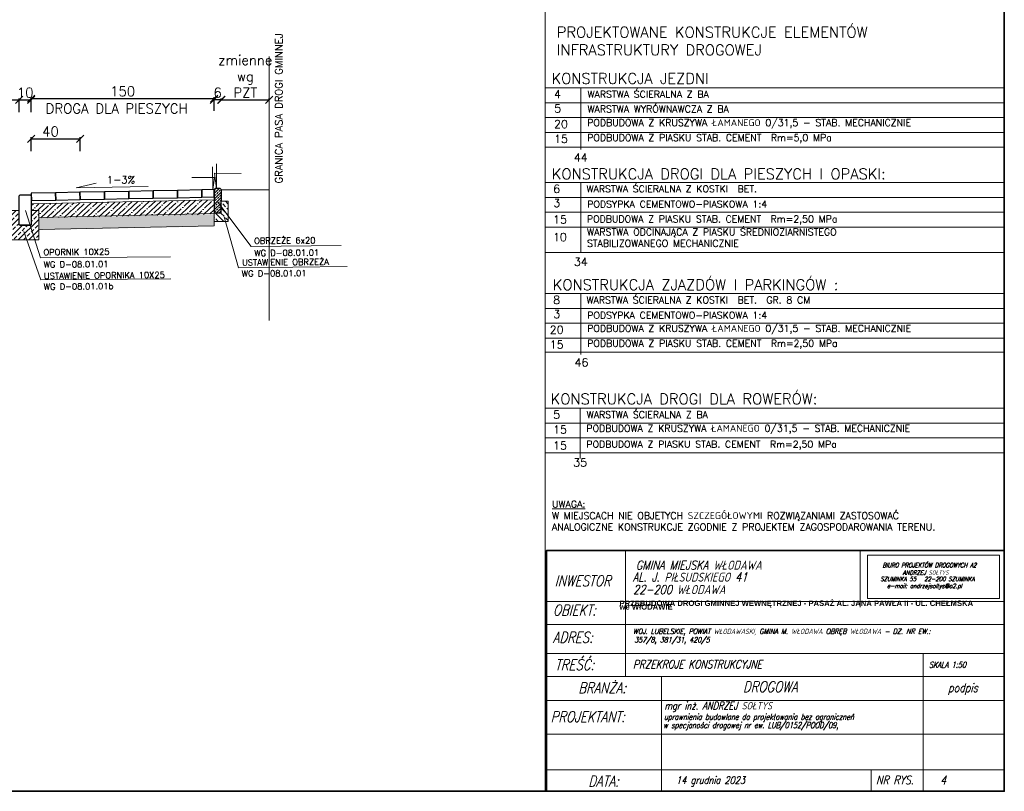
# Model space of a CAD drawing. Header units: metres. Extents: x 8462340 to 8469377, y 5710371 to 5712927.
# Tile 16 of 31: x 8466313 to 8467121, y 5710371 to 5711004. Entities that reach past the tile are written whole.
import ezdxf

# ---------------------------------------------------------------- set-up
doc = ezdxf.new("R2010")
doc.units = ezdxf.units.M
doc.linetypes.add('4003', pattern=[3, 2, -1])
for name, color, linetype, lineweight in [('dim', 7, 'Continuous', 5), ('opisy do przekrojów', 1, 'Continuous', 5), ('PODRYS', 2, 'Continuous', 5), ('Warstwa przekroje poprzeczne', 7, 'Continuous', 5)]:
    doc.layers.add(name, color=color, linetype=linetype, lineweight=lineweight)
doc.layers.add('GRANICA PASA', color=184, linetype='Continuous')
doc.styles.add('mm', font='simplex.shx')
doc.styles.get("Standard").update_dxf_attribs({"font": 'simplex.shx'})
doc.dimstyles.new('ISO-25', dxfattribs={"dimtxt": 2.5, "dimasz": 2.5, "dimexe": 1.25, "dimexo": 0.625, "dimtad": 1, "dimtxsty": 'Standard', "dimcen": 2.5, "dimadec": 0, "dimazin": 0, "dimtfac": 1, "dimtmove": 0, "dimatfit": 3, "dimfxl": 1, "dimarcsym": 0})

# ---------------------------------------------------------------- blocks, each defined once
blk = doc.blocks.new('_Oblique')
at = {"color": 0, "linetype": 'ByBlock', "lineweight": -2}
blk.add_line((-0.5, -0.5), (0.5, 0.5), dxfattribs=at)
blk = doc.blocks.new('*D9459')
at = {"color": 0, "lineweight": -2, "transparency": 16777216}
for p, q in [((8466478.95, 5710938.09), (8466478.95, 5710939.69)), ((8466478.95, 5710938.44), (8466518.28, 5710938.44)), ((8466518.28, 5710938.09), (8466518.28, 5710939.69))]:
    blk.add_line(p, q, dxfattribs=at)
at = {"layer": 'Defpoints', "color": 0, "lineweight": 20, "transparency": 16777216}
for p in [(8466518.28, 5710938.44), (8466478.95, 5710861.85, 543.23), (8466518.28, 5710861.9, 543.23)]:
    blk.add_point(p, dxfattribs=at)
at = {"color": 0, "lineweight": -2, "transparency": 16777216, "xscale": 6, "yscale": 6, "zscale": 6, "rotation": 180}
blk.add_blockref('_Oblique', (8466478.95, 5710938.44), dxfattribs=at)
at = {"color": 0, "lineweight": -2, "transparency": 16777216, "xscale": 6, "yscale": 6, "zscale": 6}
blk.add_blockref('_Oblique', (8466518.28, 5710938.44), dxfattribs=at)
at = {"color": 0, "transparency": 16777216, "insert": (8466498.61, 5710957.77), "char_height": 8, "attachment_point": 5}
blk.add_mtext('zmienne\\Pwg\\PPZT', dxfattribs=at)
blk = doc.blocks.new('*D9460')
at = {"color": 0, "lineweight": -2, "transparency": 16777216}
for p, q in [((8466112.95, 5710928.44), (8466112.95, 5710939.69)), ((8466112.95, 5710938.44), (8466312.95, 5710938.44)), ((8466312.95, 5710928.44), (8466312.95, 5710939.69))]:
    blk.add_line(p, q, dxfattribs=at)
at = {"layer": 'Defpoints', "color": 0, "lineweight": 20, "transparency": 16777216}
for p in [(8466312.95, 5710938.44), (8466112.95, 5710879.92), (8466312.95, 5710879.92)]:
    blk.add_point(p, dxfattribs=at)
at = {"color": 0, "lineweight": -2, "transparency": 16777216, "xscale": 6, "yscale": 6, "zscale": 6, "rotation": 180}
blk.add_blockref('_Oblique', (8466112.95, 5710938.44), dxfattribs=at)
at = {"color": 0, "lineweight": -2, "transparency": 16777216, "xscale": 6, "yscale": 6, "zscale": 6}
blk.add_blockref('_Oblique', (8466312.95, 5710938.44), dxfattribs=at)
at = {"color": 0, "transparency": 16777216, "insert": (8466212.95, 5710944.44), "char_height": 8, "attachment_point": 5}
blk.add_mtext('200', dxfattribs=at)
blk = doc.blocks.new('*D9461')
at = {"color": 0, "lineweight": -2, "transparency": 16777216}
for p, q in [((8466312.95, 5710928.44), (8466312.95, 5710939.69)), ((8466312.95, 5710938.44), (8466322.98, 5710938.44)), ((8466322.98, 5710928.44), (8466322.98, 5710939.69))]:
    blk.add_line(p, q, dxfattribs=at)
at = {"layer": 'Defpoints', "color": 0, "lineweight": 20, "transparency": 16777216}
for p in [(8466322.98, 5710938.44), (8466312.95, 5710852.93), (8466322.98, 5710853.13)]:
    blk.add_point(p, dxfattribs=at)
at = {"color": 0, "lineweight": -2, "transparency": 16777216, "xscale": 6, "yscale": 6, "zscale": 6, "rotation": 180}
blk.add_blockref('_Oblique', (8466312.95, 5710938.44), dxfattribs=at)
at = {"color": 0, "lineweight": -2, "transparency": 16777216, "xscale": 6, "yscale": 6, "zscale": 6}
blk.add_blockref('_Oblique', (8466322.98, 5710938.44), dxfattribs=at)
at = {"color": 0, "transparency": 16777216, "insert": (8466317.97, 5710944.44), "char_height": 8, "attachment_point": 5}
blk.add_mtext('10', dxfattribs=at)
blk = doc.blocks.new('*D9524')
at = {"color": 0, "lineweight": -2, "transparency": 16777216}
for p, q in [((8466322.95, 5710929.5), (8466322.95, 5710940.75)), ((8466322.95, 5710939.5), (8466472.93, 5710939.5)), ((8466472.93, 5710929.5), (8466472.93, 5710940.75))]:
    blk.add_line(p, q, dxfattribs=at)
at = {"layer": 'Defpoints', "color": 0, "lineweight": 20, "transparency": 16777216}
for p in [(8466472.93, 5710939.5), (8466322.95, 5710853.17), (8466472.93, 5710852.94)]:
    blk.add_point(p, dxfattribs=at)
at = {"color": 0, "lineweight": -2, "transparency": 16777216, "xscale": 6, "yscale": 6, "zscale": 6, "rotation": 180}
blk.add_blockref('_Oblique', (8466322.95, 5710939.5), dxfattribs=at)
at = {"color": 0, "lineweight": -2, "transparency": 16777216, "xscale": 6, "yscale": 6, "zscale": 6}
blk.add_blockref('_Oblique', (8466472.93, 5710939.5), dxfattribs=at)
at = {"color": 0, "transparency": 16777216, "insert": (8466397.94, 5710945.5), "char_height": 8, "attachment_point": 5}
blk.add_mtext('150', dxfattribs=at)
blk = doc.blocks.new('*D9447')
at = {"color": 0, "lineweight": -2, "transparency": 16777216}
for p, q in [((8466472.87, 5710938.37), (8466472.87, 5710939.69)), ((8466478.86, 5710938.44), (8466472.87, 5710938.44)), ((8466478.86, 5710938.37), (8466478.86, 5710939.69))]:
    blk.add_line(p, q, dxfattribs=at)
at = {"layer": 'Defpoints', "color": 0, "lineweight": 20, "transparency": 16777216}
for p in [(8466472.87, 5710938.44), (8466472.87, 5710875.77, 543.23), (8466478.86, 5710875.78, 543.23)]:
    blk.add_point(p, dxfattribs=at)
at = {"color": 0, "lineweight": -2, "transparency": 16777216, "xscale": 6, "yscale": 6, "zscale": 6, "rotation": 180}
blk.add_blockref('_Oblique', (8466472.87, 5710938.44), dxfattribs=at)
at = {"color": 0, "lineweight": -2, "transparency": 16777216, "xscale": 6, "yscale": 6, "zscale": 6}
blk.add_blockref('_Oblique', (8466478.86, 5710938.44), dxfattribs=at)
at = {"color": 0, "transparency": 16777216, "insert": (8466475.86, 5710944.44), "char_height": 8, "attachment_point": 5}
blk.add_mtext('6', dxfattribs=at)
blk = doc.blocks.new('*D9449')
at = {"color": 0, "lineweight": -2, "transparency": 16777216}
for p, q in [((8466323.01, 5710896.51), (8466323.01, 5710907.76)), ((8466323.01, 5710906.51), (8466363.03, 5710906.51)), ((8466363.03, 5710896.51), (8466363.03, 5710907.76))]:
    blk.add_line(p, q, dxfattribs=at)
at = {"layer": 'Defpoints', "color": 0, "lineweight": 20, "transparency": 16777216}
for p in [(8466363.03, 5710906.51), (8466323.01, 5710818.69), (8466363.03, 5710817.74)]:
    blk.add_point(p, dxfattribs=at)
at = {"color": 0, "lineweight": -2, "transparency": 16777216, "xscale": 6, "yscale": 6, "zscale": 6, "rotation": 180}
blk.add_blockref('_Oblique', (8466323.01, 5710906.51), dxfattribs=at)
at = {"color": 0, "lineweight": -2, "transparency": 16777216, "xscale": 6, "yscale": 6, "zscale": 6}
blk.add_blockref('_Oblique', (8466363.03, 5710906.51), dxfattribs=at)
at = {"color": 0, "transparency": 16777216, "insert": (8466338.76, 5710912.51), "char_height": 8, "attachment_point": 5}
blk.add_mtext('40', dxfattribs=at)
blk = doc.blocks.new('sfdretw')
at = {"layer": 'dim'}
blk.add_lwpolyline([(8458675.99, 5714308.28), (8458693.56, 5714308.28), (8458693.56, 5714302.54), (8458675.99, 5714302.54)], close=True, dxfattribs=at)
at = {"layer": 'Warstwa przekroje poprzeczne', "color": 250, "lineweight": 30, "style": 'mm', "oblique": 15, "width": 0.8}
blk.add_text('BIURO PROJEKTÓW DROGOWYCH A2', height=0.5929, dxfattribs=at).set_placement((8458677.99, 5714306.67, 18.83))
at = {"layer": 'Warstwa przekroje poprzeczne', "color": 250, "lineweight": 18, "style": 'mm', "oblique": 15, "width": 0.8}
for s, p in [('ANDRZEJ SOŁTYS', (8458680.67, 5714305.68, 18.83)), ('SZUMINKA 55   22-200 SZUMINKA', (8458677.69, 5714304.83, 18.83)), ('e-mail: andrzejsoltys@o2.pl', (8458678.59, 5714303.9, 18.83))]:
    blk.add_text(s, height=0.5929, dxfattribs=at).set_placement(p)

msp = doc.modelspace()

# ---------------------------------------------------------------- hatches: boundary and pattern name
at = {"layer": 'dim', "lineweight": 5}
h = msp.add_hatch(dxfattribs=at)
h.set_pattern_fill('ANSI33', color=256, scale=0.5, angle=89.41592, style=0)
h.set_pattern_definition([(44.415916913, (13069730.623, 81926.5392), (2.2220612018, -2.2678335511), []), (44.415916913, (13069730.646, 81928.784), (2.2220612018, -2.2678335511), [1.5875, -0.79375])])
h.paths.add_polyline_path([(8466477.95, 5710865.79), (8466473.95, 5710865.8), (8466472.95, 5710864.8), (8466472.92, 5710845.8), (8466478.92, 5710845.79), (8466478.95, 5710864.79)])
h = msp.add_hatch(dxfattribs=at)
h.set_pattern_fill('ANSI35', color=256, angle=358.00538, style=0)
h.set_pattern_definition([(43.005376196, (-258146.9474, 415948.231), (-4.3311253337, 4.643689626), []), (43.005376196, (-258142.46, 415948.0746), (-4.3311253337, 4.643689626), [7.9375, -1.5875, 0, -1.5875])])
h.paths.add_polyline_path([(8466223.03, 5710849.16), (8466222.96, 5710849.15), (8466223.3, 5710841.54), (8466223.37, 5710841.54)])
h.paths.add_polyline_path([(8466329.17, 5710847.66), (8466329.17, 5710841.62), (8466472.92, 5710844.53), (8466472.94, 5710856.42), (8466322.95, 5710853.17), (8466322.95, 5710847.66)])
h = msp.add_hatch(dxfattribs=at)
h.set_pattern_fill('ANSI33', color=256, angle=359.41592, style=0)
h.set_pattern_definition([(134.41591691, (13069730.623, 81926.539), (4.535667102, 4.4441224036), []), (134.41591691, (13069726.133, 81926.585), (4.535667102, 4.4441224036), [3.175, -1.5875])])
h.paths.add_polyline_path([(8466472.92, 5710845.8), (8466472.91, 5710838.64), (8466484.54, 5710838.62), (8466484.57, 5710855.28), (8466478.93, 5710855.29), (8466478.92, 5710845.79)])
h = msp.add_hatch(dxfattribs=at)
h.set_pattern_fill('ANSI33', color=256, scale=0.96, style=0)
h.set_pattern_definition([(45, (-5778.205, -1135.647), (-4.310522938, 4.310522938), []), (45, (-5773.894, -1135.647), (-4.310522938, 4.310522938), [3.048, -1.524])])
h.paths.add_polyline_path([(8466329.17, 5710823.54), (8466329.17, 5710847.66), (8466322.95, 5710847.66), (8466322.95, 5710835.66), (8466312.95, 5710835.66), (8466312.95, 5710847.66), (8466306.64, 5710847.66), (8466306.64, 5710823.54)])
h = msp.add_hatch(dxfattribs=at)
h.set_pattern_fill('AR-SAND', color=256, scale=0.05, angle=358.1018, style=0)
h.set_pattern_definition([(35.601798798, (-249224.2666, 401276.0355), (0.00109846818, 2.4483733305), [0, -1.9304, 0, -2.159, 0, -2.06375]), (5.601798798, (-249224.2666, 401276.0355), (2.3651029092, 3.5077091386), [0, -1.0414, 0, -1.7399, 0, -0.66675]), (325.601798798, (-249225.8278, 401276.0873), (3.9530296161, -0.1238213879), [0, -0.635, 0, -2.286, 0, -2.9845]), (315.601798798, (-249225.8278, 401276.0873), (3.852608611, 0.9875755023), [0, -0.3175, 0, -1.4986, 0, -1.7145])])
h.paths.add_polyline_path([(8466329.17, 5710841.64), (8466329.17, 5710831.76), (8466473.01, 5710834.58), (8466472.57, 5710844.67)])

# ---------------------------------------------------------------- linework, layer by layer
at = {"layer": 'dim'}
msp.add_line((8466744.51, 5710370.95), (8466744.51, 5711745.95), dxfattribs=at)
at = {"layer": 'dim', "lineweight": 5}
for p, q in [((8466518.28, 5710757.27), (8466518.28, 5710974.22)), ((8467121.33, 5710948.4), (8466745.22, 5710948.4)), ((8466773.95, 5710948.4), (8466773.95, 5710897.79)), ((8467121.33, 5710936.19), (8466745.22, 5710936.19)), ((8467121.33, 5710923.98), (8466745.22, 5710923.98)), ((8467121.33, 5710923.98), (8466745.22, 5710923.98)), ((8467121.33, 5710911.77), (8466745.22, 5710911.77)), ((8467121.33, 5710899.56), (8466745.22, 5710899.56)), ((8467120.62, 5710870.7), (8466744.51, 5710870.7)), ((8466773.95, 5710870.7), (8466773.95, 5710813.18)), ((8467120.62, 5710858.49), (8466744.51, 5710858.49)), ((8467120.62, 5710846.28), (8466744.51, 5710846.28)), ((8467120.62, 5710834.07), (8466744.51, 5710834.07)), ((8467120.62, 5710813.18), (8466744.51, 5710813.18)), ((8467120.62, 5710779.54), (8466744.51, 5710779.54)), ((8466773.95, 5710779.54), (8466773.95, 5710729.41)), ((8467120.62, 5710767.33), (8466744.51, 5710767.33)), ((8467120.62, 5710755.12), (8466744.51, 5710755.12)), ((8467120.62, 5710742.91), (8466744.51, 5710742.91)), ((8467120.62, 5710731.34), (8466744.51, 5710731.34)), ((8467120.62, 5710685.4), (8466744.51, 5710685.4)), ((8466773.24, 5710685.4), (8466773.24, 5710644.23)), ((8467120.62, 5710673.19), (8466744.51, 5710673.19)), ((8467120.62, 5710660.98), (8466744.51, 5710660.98)), ((8467120.62, 5710660.98), (8466744.51, 5710660.98)), ((8467120.62, 5710648.77), (8466744.51, 5710648.77))]:
    msp.add_line(p, q, dxfattribs=at)
at = {"layer": 'dim', "linetype": 'ByBlock', "lineweight": 15}
for p, q in [((8466359.75, 5710866.37), (8466376.19, 5710870.13)), ((8466418.96, 5710867.49), (8466359.75, 5710866.37)), ((8466322.95, 5710853.17), (8466473.01, 5710856.41))]:
    msp.add_line(p, q, dxfattribs=at)
at = {"layer": 'dim', "lineweight": 30}
for p, q in [((8466313.95, 5710860.66), (8466321.95, 5710860.66)), ((8466313.95, 5710835.66), (8466321.95, 5710835.66))]:
    msp.add_line(p, q, dxfattribs=at)
at = {"layer": 'dim', "linetype": 'Continuous', "lineweight": 15}
msp.add_line((8467003.03, 5710568.75), (8467003.03, 5710522.06), dxfattribs=at)
at = {"layer": 'dim', "lineweight": 5, "flags": 128}
for points in [[(8466475.08, 5710886.08), (8466475.01, 5710865.65), (8466473.22, 5710878.22), (8466495.07, 5710878.2)], [(8466471.71, 5710883.59), (8466472.01, 5710864.66), (8466473.35, 5710874.68), (8466454.62, 5710874.82)]]:
    msp.add_lwpolyline(points, dxfattribs=at)
at = {"layer": 'dim', "color": 1, "lineweight": 30}
for points in [[(8466342.94, 5710862.21), (8466322.95, 5710861.82), (8466323.07, 5710855.82), (8466343.06, 5710856.22)], [(8466362.94, 5710862.61), (8466342.94, 5710862.21), (8466343.06, 5710856.22), (8466363.06, 5710856.61)]]:
    msp.add_lwpolyline(points, close=True, dxfattribs=at)
at = {"layer": 'dim', "color": 252, "lineweight": 30}
for points in [[(8466382.94, 5710863.01), (8466362.94, 5710862.61), (8466363.06, 5710856.61), (8466383.06, 5710857.01)], [(8466402.93, 5710863.41), (8466382.94, 5710863.01), (8466383.06, 5710857.01), (8466403.05, 5710857.41)], [(8466422.93, 5710863.81), (8466402.93, 5710863.41), (8466403.05, 5710857.41), (8466423.05, 5710857.81)], [(8466442.92, 5710864.2), (8466422.93, 5710863.81), (8466423.05, 5710857.81), (8466443.04, 5710858.21)], [(8466462.92, 5710864.6), (8466442.92, 5710864.2), (8466443.04, 5710858.21), (8466463.04, 5710858.6)], [(8466472.92, 5710864.8), (8466462.92, 5710864.6), (8466463.04, 5710858.6), (8466473.04, 5710858.8)]]:
    msp.add_lwpolyline(points, close=True, dxfattribs=at)
at = {"layer": 'dim', "lineweight": 30}
for points in [[(8466477.95, 5710865.79), (8466473.95, 5710865.8), (8466472.95, 5710864.8), (8466472.92, 5710845.8), (8466478.92, 5710845.79), (8466478.95, 5710864.79)], [(8466313.95, 5710860.66), (8466321.95, 5710860.66), (8466322.95, 5710859.66), (8466322.95, 5710835.66), (8466312.95, 5710835.66), (8466312.95, 5710859.66)]]:
    msp.add_lwpolyline(points, close=True, dxfattribs=at)
at = {"layer": 'dim', "lineweight": 20, "flags": 128}
msp.add_lwpolyline([(8466478.95, 5710864.79), (8466518.28, 5710864.79)], dxfattribs=at)
at = {"layer": 'dim', "lineweight": 5}
for points in [[(8466472.93, 5710855.3), (8466472.91, 5710838.64), (8466484.54, 5710838.62), (8466484.57, 5710855.28), (8466478.93, 5710855.29)], [(8466322.95, 5710847.66), (8466329.17, 5710847.66), (8466329.17, 5710823.54), (8466306.64, 5710823.54), (8466306.64, 5710847.66), (8466312.95, 5710847.66)]]:
    msp.add_lwpolyline(points, dxfattribs=at)
at = {"layer": 'dim', "lineweight": 15}
msp.add_lwpolyline([(8466329.17, 5710832.01), (8466473.01, 5710835.2), (8466473.01, 5710845.12), (8466329.17, 5710841.83)], dxfattribs=at)
at = {"layer": 'dim', "lineweight": 35}
msp.add_lwpolyline([(8467121.33, 5710568.75), (8467121.33, 5710370.95), (8466745.81, 5710370.95), (8466745.81, 5710568.75)], close=True, dxfattribs=at)
at = {"layer": 'opisy do przekrojów', "lineweight": 15}
for p, q in [((8466503.41, 5710818.19), (8466476.02, 5710854.64)), ((8466330.56, 5710808.79), (8466318.33, 5710847.58)), ((8466492.89, 5710800.67), (8466481.18, 5710842.57)), ((8466330.72, 5710790.66), (8466316.92, 5710830.47)), ((8466577.11, 5710818.83), (8466503.41, 5710818.19)), ((8466437.33, 5710809.72), (8466330.56, 5710808.79)), ((8466582.04, 5710801.8), (8466492.89, 5710800.67)), ((8466437.49, 5710791.59), (8466330.72, 5710790.66))]:
    msp.add_line(p, q, dxfattribs=at)
at = {"layer": 'PODRYS', "color": 0, "lineweight": 35}
msp.add_lwpolyline([(8465120.62, 5710370.95), (8467121.33, 5710370.95), (8467121.33, 5711745.95), (8465120.62, 5711745.95)], close=True, dxfattribs=at)
at = {"layer": 'Warstwa przekroje poprzeczne', "linetype": 'Continuous', "lineweight": 30}
msp.add_line((8466745.81, 5710370.95), (8466745.81, 5710568.75), dxfattribs=at)
at = {"layer": 'Warstwa przekroje poprzeczne', "color": 250, "lineweight": 20}
for p, q in [((8466810.63, 5710568.75), (8466810.63, 5710465.08)), ((8466745.81, 5710526.66), (8467121.33, 5710526.66)), ((8466745.81, 5710507.99), (8467121.33, 5710507.99)), ((8466745.81, 5710484.07), (8467121.33, 5710484.07)), ((8467054.62, 5710484.07), (8467054.62, 5710370.95)), ((8466745.81, 5710465.08), (8467121.33, 5710465.08)), ((8466840.1, 5710465.08), (8466840.1, 5710370.95)), ((8466745.81, 5710445.61), (8467121.33, 5710445.61)), ((8466745.8, 5710417.73), (8467121.32, 5710417.73)), ((8466745.81, 5710417.73), (8467121.33, 5710417.73)), ((8466745.81, 5710388.48), (8467121.33, 5710388.48)), ((8467012.04, 5710388.48), (8467012.04, 5710370.95)), ((8466745.81, 5710370.95), (8467121.33, 5710370.95))]:
    msp.add_line(p, q, dxfattribs=at)
at = {"layer": 'Warstwa przekroje poprzeczne', "color": 250, "ltscale": 0.5}
msp.add_line((8467121.33, 5710370.95), (8467121.33, 5710550.23), dxfattribs=at)

# ---------------------------------------------------------------- block references
at = {"layer": 'dim', "xscale": 6.156, "yscale": 6.156, "zscale": 6.156}
msp.add_blockref('sfdretw', (-43604600.25, -29466717.12, -538.43), dxfattribs=at)

# ---------------------------------------------------------------- texts
at = {"linetype": 'Continuous', "lineweight": 30}
for s, p in [('PROJEKTOWANE KONSTRUKCJE ELEMENTÓW', (8466754.12, 5710989.66)), ('INFRASTRUKTURY DROGOWEJ ', (8466754.12, 5710975.1)), ('KONSTRUKCJA JEZDNI ', (8466749.84, 5710951.65)), ('KONSTRUKCJA DROGI DLA PIESZYCH I OPASKI:', (8466750.06, 5710873.33)), ('KONSTRUKCJA ZJAZDÓW I PARKINGÓW :', (8466750.85, 5710782.3)), ('KONSTRUKCJA DROGI DLA ROWERÓW: ', (8466749.13, 5710688.65))]:
    msp.add_text(s, height=8.8046, dxfattribs=at).set_placement(p)
at = {"lineweight": 30}
for s, height, p in [('4', 6.6, (8466751.92, 5710939.85)), ('DROGA DLA PIESZYCH ', 8, (8466334.78, 5710927.4, 543.23)), ('5', 6.6, (8466752.06, 5710928.22)), ('20', 6.603, (8466751.92, 5710915.35)), ('15', 6.603, (8466751.92, 5710903.14)), ('44', 6.603, (8466768.17, 5710887.94)), ('6', 6.6, (8466751.21, 5710862.15)), ('3', 6.6, (8466751.35, 5710850.53)), ('15', 6.603, (8466751.21, 5710836.99)), ('10', 6.603, (8466751.07, 5710822.6)), ('34', 6.603, (8466768.23, 5710802.35)), ('8', 6.6, (8466751.21, 5710770.99)), ('3', 6.6, (8466751.35, 5710759.37)), ('20', 6.603, (8466748.43, 5710746.49)), ('15', 6.603, (8466748.43, 5710734.29)), ('46', 6.603, (8466768.77, 5710719.69)), ('5', 6.6, (8466751.21, 5710676.85)), ('15', 6.603, (8466751.21, 5710664.56)), ('15', 6.603, (8466751.21, 5710651.47)), ('35', 6.603, (8466767.66, 5710637.59))]:
    msp.add_text(s, height=height, dxfattribs=at).set_placement(p)
at = {"lineweight": 15}
for s, p in [('PODBUDOWA Z KRUSZYWA ŁAMANEGO 0/31,5 - STAB. MECHANICZNIE', (8466779.12, 5710916.92)), ('PODBUDOWA Z PIASKU STAB. CEMENT  Rm=5,0 MPa ', (8466779.12, 5710904.72)), ('PODBUDOWA Z KRUSZYWA ŁAMANEGO 0/31,5 - STAB. MECHANICZNIE', (8466779.12, 5710748.07)), ('PODBUDOWA Z PIASKU STAB. CEMENT  Rm=2,50 MPa ', (8466779.12, 5710735.86)), ('PODBUDOWA Z KRUSZYWA ŁAMANEGO 0/31,5 - STAB. MECHANICZNIE', (8466778.41, 5710666.14)), ('PODBUDOWA Z PIASKU STAB. CEMENT  Rm=2,50 MPa ', (8466778.41, 5710653.04))]:
    msp.add_text(s, height=5.6349, dxfattribs=at).set_placement(p)
at = {"linetype": 'Continuous', "lineweight": 30}
msp.add_text('1-3%%%', height=6, rotation=359.62314, dxfattribs=at).set_placement((8466384.97, 5710869.98))
at = {"lineweight": 20}
msp.add_text('PODBUDOWA Z PIASKU STAB. CEMENT  Rm=2,50 MPa ', height=5.6349, dxfattribs=at).set_placement((8466778.91, 5710837.94))
at = {"linetype": 'Continuous', "lineweight": 20, "char_height": 2.8175, "attachment_point": 1}
for s, insert, width in [('{\\H2x;WARSTWA ŚCIERALNA Z BA}', (8466779.39, 5710945.97), 367.7729), ('{\\H2x;WARSTWA WYRÓWNAWCZA Z BA}', (8466779.39, 5710933.76), 367.7729), ('{\\H2x;WARSTWA ŚCIERALNA Z KOSTKI  BET.  }', (8466778.57, 5710868.28), 367.7729), ('{\\Fsimplex|c238;\\H2x;PODSYPKA CEMENTOWO-PIASKOWA 1:4}', (8466779.15, 5710855.71), 282.7961), ('{\\H2x;WARSTWA ODCINAJĄCA Z PIASKU ŚREDNIOZIARNISTEGO STABILIZOWANEGO MECHANICZNIE  }', (8466778.94, 5710832.9), 282.7961), ('{\\H2x;WARSTWA ŚCIERALNA Z KOSTKI  BET.  GR. 8 CM}', (8466778.57, 5710777.12), 367.7729), ('{\\Fsimplex|c238;\\H2x;PODSYPKA CEMENTOWO-PIASKOWA 1:4}', (8466779.15, 5710764.55), 282.7961), ('{\\H2x;WARSTWA ŚCIERALNA Z BA}', (8466778.68, 5710682.98), 367.7729)]:
    msp.add_mtext(s, dxfattribs=dict(at, insert=insert, width=width))
at = {"lineweight": 15, "insert": (8466750.23, 5710597.26, -538.43), "char_height": 5.63492, "width": 364.0723, "attachment_point": 4}
msp.add_mtext('{\\LUWAGA:\\P}W MIEJSCACH NIE OBJETYCH SZCZEGÓŁOWYMI ROZWIĄZANIAMI ZASTOSOWAĆ  ANALOGICZNE KONSTRUKCJE ZGODNIE Z PROJEKTEM ZAGOSPODAROWANIA TERENU.', dxfattribs=at)
at = {"layer": 'dim', "lineweight": 5}
note = msp.add_mtext_dynamic_manual_height_columns('\\pi-9;{\\fArial|b1|i0|c238|p34;\\H0.75x;\\c2960685;PRZEBUDOWA DROGI GMINNEJ WEWNĘTRZNEJ - PASAŻ AL. JANA PAWŁA II - UL. CHEŁMSKA \\H1.79908x; \\H0.55584x;\\Pwe WłODAWIE\\H2.12817x; \\H0.46989x;\\P\\H2.66668x; }', width=306.1729, gutter_width=56.94, heights=[19.51, 0], dxfattribs=dict(at, insert=(8466814.58, 5710527.57), char_height=6, attachment_point=1, line_spacing_factor=0.4))
for column, words in zip(note.columns.linked_columns, ['\\pi-9;{\\H1.41667x; }']):
    column.text = words
at = {"layer": 'GRANICA PASA', "color": 252, "linetype": '4003', "lineweight": 20}
msp.add_text('GRANICA PASA DROGI GMINNEJ', height=6, rotation=90, dxfattribs=at).set_placement((8466529.06, 5710869.95))
at = {"layer": 'opisy do przekrojów', "lineweight": 15}
for s, p in [('OBRZEŻE 6x20', (8466505.81, 5710820.31)), ('OPORNIK 10X25', (8466332.96, 5710810.91)), ('WG D-08.01.01', (8466506.03, 5710810.22)), ('WG D-08.01.01', (8466333.18, 5710800.81)), ('USTAWIENIE OBRZEŻA ', (8466495.96, 5710802.5)), ('USTAWIENIE OPORNIKA 10X25', (8466333.4, 5710791.46)), ('WG D-08.01.01', (8466495.73, 5710793.37)), ('WG D-08.01.01b', (8466333.23, 5710782.64))]:
    msp.add_text(s, height=5, rotation=0.49749, dxfattribs=at).set_placement(p)
at = {"layer": 'Warstwa przekroje poprzeczne', "color": 250, "lineweight": 30, "style": 'mm', "oblique": 15, "width": 0.8}
for s, height, p in [('GMINA MIEJSKA WŁODAWA', 7.3725, (8466819.03, 5710552.89)), ('AL. J. PIŁSUDSKIEGO 41', 7.3725, (8466816.48, 5710543.05)), ('22-200 WŁODAWA', 7.3725, (8466816.75, 5710532.86)), ('PRZEKROJE KONSTRUKCYJNE ', 6.7581, (8466816.65, 5710471.86))]:
    msp.add_text(s, height=height, dxfattribs=at).set_placement(p)
at = {"layer": 'Warstwa przekroje poprzeczne', "color": 250, "lineweight": 20, "style": 'mm', "oblique": 15, "width": 0.8}
for s, height, p in [('INWESTOR', 8.8, (8466752.57, 5710539.31)), ('OBIEKT:', 8.8, (8466751.02, 5710515.24)), ('ADRES:', 8.8, (8466750.81, 5710492.95)), ('TREŚĆ:', 8.8, (8466752.57, 5710470.47)), ('SKALA 1:50', 4.932, (8467059.49, 5710472.39)), ('BRANŻA:', 8.8, (8466771.75, 5710451.47)), ('DROGOWA', 8.8, (8466906.84, 5710452.33)), ('podpis', 7.04, (8467075.18, 5710452.44)), ('PROJEKTANT:', 8.7997, (8466749.05, 5710427.76)), ('DATA:', 8.8, (8466779.95, 5710374.87)), ('NR RYS.', 7.04, (8467016.1, 5710376.71)), ('4', 7.04, (8467068.75, 5710376.55))]:
    msp.add_text(s, height=height, dxfattribs=at).set_placement(p)
at = {"layer": 'Warstwa przekroje poprzeczne', "color": 250, "lineweight": 25, "style": 'mm', "oblique": 15, "width": 0.8}
for s, height, p in [('WOJ. LUBELSKIE, POWIAT WŁODAWASKI, GMINA M. WŁODAWA OBRĘB WŁODAWA - DZ. NR EW.:   ', 4.2997, (8466816.76, 5710500.09)), ('357/8, 381/31, 420/5', 4.2997, (8466817.69, 5710493.12)), ('mgr inż. ANDRZEJ SOŁTYS', 6.1438, (8466842.42, 5710438.13)), ('14 grudnia 2023', 6.1438, (8466852.09, 5710377.02))]:
    msp.add_text(s, height=height, dxfattribs=at).set_placement(p)
at = {"layer": 'Warstwa przekroje poprzeczne', "color": 250, "lineweight": 15, "style": 'mm', "oblique": 15, "width": 0.8}
for s, p in [('uprawnienia budowlane do projektowania bez ograniczneń', (8466842.07, 5710429.69)), ('w specjaności drogowej nr ew. LUB/0152/POOD/09,', (8466841.54, 5710422.78))]:
    msp.add_text(s, height=4.9473, dxfattribs=at).set_placement(p)

# ---------------------------------------------------------------- dimensions: what is measured, and where the dimension line sits
dim = msp.add_linear_dim(base=(8466518.28, 5710938.44, -543.23), p1=(8466478.95, 5710861.85), p2=(8466518.28, 5710861.9), angle=180, text='zmienne\\Pwg\\PPZT', dimstyle='ISO-25', override={"dimtxt": 8, "dimasz": 6, "dimgap": 2, "dimdec": 0, "dimblk": 'Oblique', "dimblk1": 'Oblique', "dimblk2": 'Oblique', "dimldrblk": 'Oblique', "dimfxl": 10, "dimfxlon": 1})
dim.commit()
dim.dimension.update_dxf_attribs({"geometry": '*D9459', "text_midpoint": (8466498.61, 5710938.44, -543.23), "dimtype": 160})
for base, p1, p2, picture, middle in [((8466312.95, 5710938.44), (8466112.95, 5710879.92), (8466312.95, 5710879.92), '*D9460', (8466212.95, 5710944.44)), ((8466472.93, 5710939.5), (8466322.95, 5710853.17), (8466472.93, 5710852.94), '*D9524', (8466397.94, 5710945.5))]:
    dim = msp.add_linear_dim(base=base, p1=p1, p2=p2, dimstyle='ISO-25', override={"dimtxt": 8, "dimasz": 6, "dimgap": 2, "dimdec": 0, "dimblk": 'Oblique', "dimblk1": 'Oblique', "dimblk2": 'Oblique', "dimldrblk": 'Oblique', "dimfxl": 10, "dimfxlon": 1})
    dim.commit()
    dim.dimension.update_dxf_attribs({"geometry": picture, "text_midpoint": middle})
for base, p1, p2, picture, middle in [((8466322.98, 5710938.44), (8466312.95, 5710852.93), (8466322.98, 5710853.13), '*D9461', (8466317.97, 5710938.44)), ((8466472.87, 5710938.44), (8466478.86, 5710875.78, 543.23), (8466472.87, 5710875.77, 543.23), '*D9447', (8466475.86, 5710938.44)), ((8466363.03, 5710906.51), (8466323.01, 5710818.69), (8466363.03, 5710817.74), '*D9449', (8466338.76, 5710906.51))]:
    dim = msp.add_linear_dim(base=base, p1=p1, p2=p2, dimstyle='ISO-25', override={"dimtxt": 8, "dimasz": 6, "dimgap": 2, "dimdec": 0, "dimblk": 'Oblique', "dimblk1": 'Oblique', "dimblk2": 'Oblique', "dimldrblk": 'Oblique', "dimfxl": 10, "dimfxlon": 1})
    dim.commit()
    dim.dimension.update_dxf_attribs({"geometry": picture, "text_midpoint": middle, "dimtype": 160})

doc.saveas('drawing.dxf')
